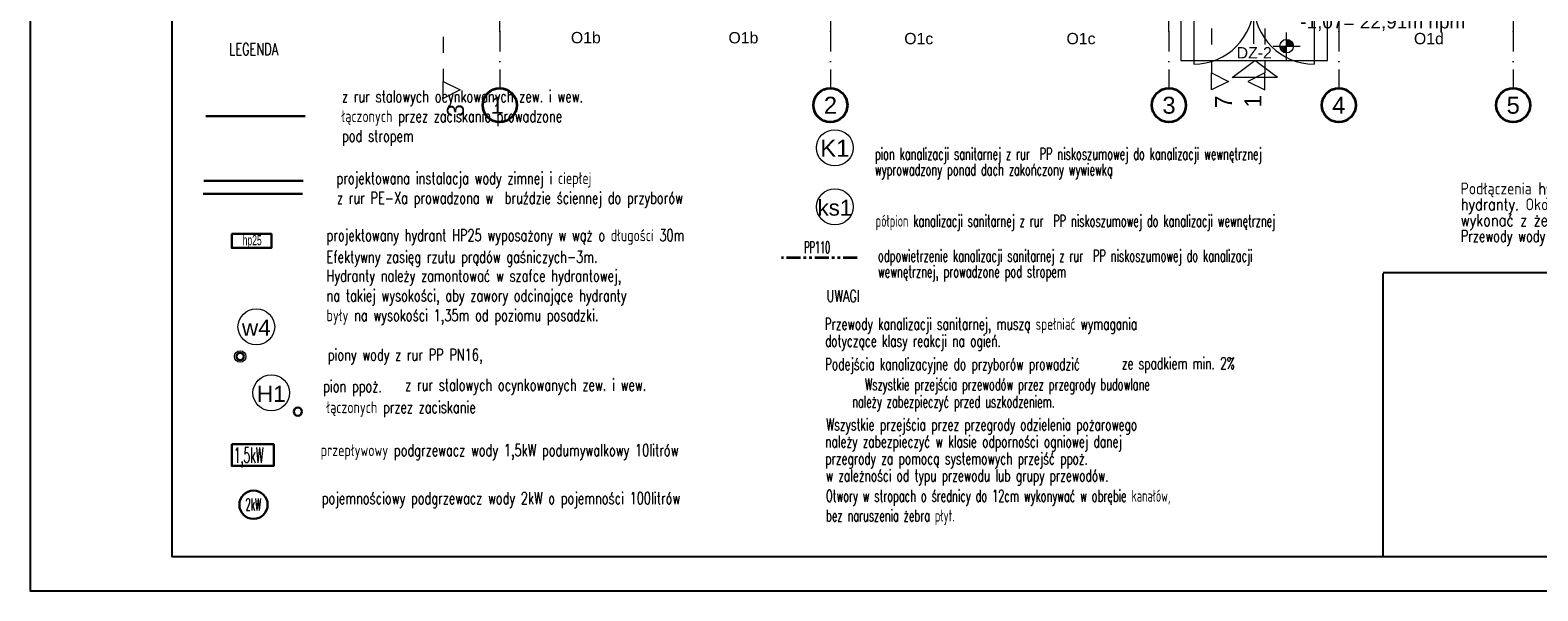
# Model space of a CAD drawing. Header units: millimetres. Extents: x -34676 to 172266, y 39940 to 476087.
# Tile 43 of 256: x 14725 to 41355, y 265882 to 275791. Entities that reach past the tile are written whole.
import ezdxf
from ezdxf.lldxf.tags import DXFTag

# ---------------------------------------------------------------- set-up
doc = ezdxf.new("R2010")
doc.units = ezdxf.units.MM
doc.header["$MEASUREMENT"] = 0
for name, pattern in [('Kropki i Kreski', [6.702778, 3.527778, -1.763889, 0, -1.411111]), ('PHANTOM4', [0.625, 0.3125, -0.0625, 0.0625, -0.0625, 0.0625, -0.0625]), ('Przerywana', [5.644444, 2.822222, -2.822222])]:
    doc.linetypes.add(name, pattern=pattern)
doc.layers.add('#ks', color=34, linetype='Continuous', lineweight=30)
doc.layers.add('#ppoż hydranty', color=1, linetype='Continuous', lineweight=30)
for name, color, linetype in [('#opisy', 7, 'Continuous'), ('#p.po¿', 150, 'W-HYDRANTY'), ('#podkład', 252, 'Continuous'), ('0_Nr_pióra__1', 7, 'Continuous'), ('_TABELA', 7, 'Continuous'), ('Drzwi Archicad', 7, 'Continuous'), ('IS_Text_Armatury_Wodociag', 7, 'Continuous'), ('IS_Text_Pion_Wodociag', 7, 'Continuous'), ('IS_Zasilanie', 1, 'SOLID'), ('Konstrukcja - Siatka mod', 7, 'Continuous'), ('Konstrukcja - Stropy', 7, 'Continuous'), ('Wnętrze - Umeblowanie', 7, 'Continuous'), ('Wymiarowanie - Poziomy', 7, 'Continuous'), ('Znaczniki - Przekroje', 7, 'Continuous'), ('Znaczniki drzwi Archicada', 7, 'Continuous'), ('Znaczniki okien Archicada', 7, 'Continuous')]:
    doc.layers.add(name, color=color, linetype=linetype)
for name, color, linetype, true_color in [('IS_Ciepła_woda', 1, 'DASHDOT', 0xff0000), ('IS_Opisy_działek_Wodociag', 7, 'SOLID', 0x000000), ('IS_Zimna_woda', 5, 'SOLID', 0x0000ff)]:
    doc.layers.add(name, color=color, linetype=linetype, true_color=true_color)
doc.styles.add('ISO', font='isocp.shx', dxfattribs={"height": 10})
doc.styles.add('MtXpl_Arial', font='arial.ttf', dxfattribs={"height": 0.2})
doc.styles.add('ROMANS', font='romans', dxfattribs={"width": 0.6})
doc.styles.get("Standard").update_dxf_attribs({"font": 'arial.ttf'})
doc.styles.add('STYL_AUTOMATYCZNY_1', font='arial.ttf')
doc.styles.add('STYL_AUTOMATYCZNY_4', font='arial.ttf')
doc.styles.add('STYL_AUTOMATYCZNY_6', font='txt')
tags = doc.linetypes.add('DASHDOT', pattern=[20, 10, -5, 0, -5]).pattern_tags.tags
tags[10:11] = [DXFTag(74, 4), DXFTag(75, 0), DXFTag(340, '0'), DXFTag(46, 0.0), DXFTag(50, 0.0), DXFTag(44, 0.0), DXFTag(45, 0.0)]
tags[8:9] = [DXFTag(74, 4), DXFTag(75, 0), DXFTag(340, '0'), DXFTag(46, 0.0), DXFTag(50, 0.0), DXFTag(44, 0.0), DXFTag(45, 0.0)]
tags[6:7] = [DXFTag(74, 4), DXFTag(75, 0), DXFTag(340, '0'), DXFTag(46, 0.0), DXFTag(50, 0.0), DXFTag(44, 0.0), DXFTag(45, 0.0)]
tags[4:5] = [DXFTag(74, 4), DXFTag(75, 0), DXFTag(340, '0'), DXFTag(46, 0.0), DXFTag(50, 0.0), DXFTag(44, 0.0), DXFTag(45, 0.0)]
tags = doc.linetypes.add('SOLID', pattern=[10, 10, 0]).pattern_tags.tags
tags[6:7] = [DXFTag(74, 4), DXFTag(75, 0), DXFTag(340, '0'), DXFTag(46, 0.0), DXFTag(50, 0.0), DXFTag(44, 0.0), DXFTag(45, 0.0)]
tags[4:5] = [DXFTag(74, 4), DXFTag(75, 0), DXFTag(340, '0'), DXFTag(46, 0.0), DXFTag(50, 0.0), DXFTag(44, 0.0), DXFTag(45, 0.0)]
doc.linetypes.add('W-HYDRANTY', pattern='A,3,-0.5,["hyd",ISO,S=0.04,R=0,X=-0.45,Y=-0.125],-0.5', length=4)

# ---------------------------------------------------------------- blocks, each defined once
blk = doc.blocks.new('UHYGFFFF')
at = {"layer": 'Wymiarowanie - Poziomy', "linetype": 'Continuous', "lineweight": 13}
for points in [[(36527, 381648), (36407, 381648), (36416, 381602), (36442, 381564), (36481, 381538), (36527, 381528)], [(36527, 381648), (36647, 381648), (36638, 381694), (36612, 381733), (36573, 381759), (36527, 381768)]]:
    blk.add_hatch(color=252, dxfattribs=at).paths.add_polyline_path(points)
at = {"layer": 'Drzwi Archicad', "color": 252, "linetype": 'Continuous', "lineweight": 13, "ltscale": 100}
for p, q in [((34887, 382393), (34887, 381331)), ((37011, 382393), (37011, 381331))]:
    blk.add_line(p, q, dxfattribs=at)
for centre, start, end in [((34887, 382393), 270, 0), ((37011, 382393), 180, 270)]:
    blk.add_arc(centre, 1062, start, end, dxfattribs=at)
at = {"layer": 'Konstrukcja - Siatka mod', "color": 252, "linetype": 'Kropki i Kreski', "lineweight": 13, "ltscale": 100}
for p, q in [((22628, 381904), (22628, 398869)), ((28468, 398869), (28468, 381904)), ((34448, 381904), (34448, 398869)), ((37448, 398873), (37448, 381904)), ((40528, 398869), (40528, 381904)), ((22628, 381904), (22628, 380904)), ((28468, 381904), (28468, 380904)), ((34448, 381904), (34448, 380904)), ((37448, 381904), (37448, 380904)), ((40528, 381904), (40528, 380904))]:
    blk.add_line(p, q, dxfattribs=at)
at = {"layer": 'Konstrukcja - Siatka mod', "color": 252, "linetype": 'Continuous', "lineweight": 35, "ltscale": 100}
for centre in [(22628, 380604), (28468, 380604), (34448, 380604), (37448, 380604), (40528, 380604)]:
    blk.add_circle(centre, 300, dxfattribs=at)
at = {"layer": 'Konstrukcja - Siatka mod', "color": 252, "linetype": 'Kropki i Kreski', "lineweight": 13, "ltscale": 100}
for p in [(22628, 381904), (22628, 381904), (28468, 381904), (28468, 381904), (34448, 381904), (34448, 381904), (37448, 381904), (37448, 381904), (40528, 381904), (40528, 381904)]:
    blk.add_point(p, dxfattribs=at)
at = {"layer": 'Konstrukcja - Stropy', "color": 252, "linetype": 'Continuous', "lineweight": 13, "ltscale": 100, "flags": 128}
blk.add_lwpolyline([(34659, 382393), (34659, 381393), (37248, 381393), (37248, 382393)], close=True, dxfattribs=at)
at = {"layer": 'Wnętrze - Umeblowanie', "color": 252, "linetype": 'Continuous', "lineweight": 13, "ltscale": 100}
for p, q in [((35568, 381092), (35968, 381392)), ((36368, 381092), (35968, 381392)), ((36368, 381092), (35568, 381092))]:
    blk.add_line(p, q, dxfattribs=at)
at = {"layer": 'Wymiarowanie - Poziomy', "color": 252, "linetype": 'Continuous', "lineweight": 13, "ltscale": 100}
for p, q in [((36527, 381408), (36527, 381888)), ((36287, 381648), (36767, 381648))]:
    blk.add_line(p, q, dxfattribs=at)
blk.add_circle((36527, 381648), 120, dxfattribs=at)
at = {"layer": 'Znaczniki - Przekroje', "color": 252, "linetype": 'Przerywana', "lineweight": 13, "ltscale": 100}
for p, q in [((35202, 382526), (35202, 381176)), ((36143, 382526), (36143, 381176)), ((21629, 382375), (21629, 381025))]:
    blk.add_line(p, q, dxfattribs=at)
at = {"layer": 'Znaczniki - Przekroje', "color": 252, "linetype": 'Continuous', "lineweight": 13, "ltscale": 100}
for p, q in [((21629, 380725), (21629, 381025)), ((21629, 381025), (21929, 380875)), ((21929, 380875), (21629, 380725))]:
    blk.add_line(p, q, dxfattribs=at)
at = {"layer": 'Znaczniki - Przekroje', "color": 252, "linetype": 'Continuous', "lineweight": 13, "ltscale": 100, "flags": 128}
for points in [[(35202, 380876), (35202, 381176), (35502, 381026)], [(36143, 380876), (36143, 381176), (35843, 381026)]]:
    blk.add_lwpolyline(points, close=True, dxfattribs=at)
at = {"layer": 'Znaczniki drzwi Archicada', "color": 252, "linetype": 'Continuous', "lineweight": 13, "ltscale": 100}
blk.add_line((35949, 381689), (35949, 383533), dxfattribs=at)
at = {"layer": 'Konstrukcja - Siatka mod', "color": 252, "linetype": 'Continuous', "lineweight": 13, "style": 'MtXpl_Arial'}
blk.add_text('1', height=300, dxfattribs=at).set_placement((22468, 380453))
at = {"layer": 'Konstrukcja - Siatka mod', "color": 252, "linetype": 'Continuous', "lineweight": 13, "char_height": 300, "attachment_point": 1, "style": 'STYL_AUTOMATYCZNY_1'}
for s, insert in [('\\A1;{\\pql;\\pt0;\\fArial|b0|i0|c238|p0;\\W1.000000;2}', (28353, 380754)), ('\\A1;{\\pql;\\pt0;\\fArial|b0|i0|c238|p0;\\W1.000000;3}', (34333, 380754)), ('\\A1;{\\pql;\\pt0;\\fArial|b0|i0|c238|p0;\\W1.000000;4}', (37333, 380754)), ('\\A1;{\\pql;\\pt0;\\fArial|b0|i0|c238|p0;\\W1.000000;5}', (40413, 380754))]:
    blk.add_mtext(s, dxfattribs=dict(at, insert=insert))
at = {"layer": 'Wymiarowanie - Poziomy', "color": 252, "linetype": 'Continuous', "lineweight": 13, "insert": (36767, 381888), "char_height": 240, "width": 2863.46, "attachment_point": 7, "style": 'STYL_AUTOMATYCZNY_4'}
blk.add_mtext('\\A1;{\\pql;\\fArial|b0|i0|c238|p0;\\W1.000000;-1,07= 22,91m npm}', dxfattribs=at)
at = {"layer": 'Znaczniki - Przekroje', "color": 252, "linetype": 'Continuous', "lineweight": 13, "style": 'STYL_AUTOMATYCZNY_6'}
blk.add_text('3', height=300, rotation=90, dxfattribs=at).set_placement((21995, 380399))
at = {"layer": 'Znaczniki - Przekroje', "color": 252, "linetype": 'Continuous', "lineweight": 13, "char_height": 300, "rotation": 90, "style": 'STYL_AUTOMATYCZNY_6'}
for s, insert, attachment_point in [('\\A1;{\\pql;\\pt0;\\fGeneva CE|b0|i0|c0|p0;\\W1.000000;7}', (35562, 380550), 7), ('\\A1;{\\pqr;\\pt0;\\fGeneva CE|b0|i0|c0|p0;\\W1.000000;1}', (36083, 380786), 9)]:
    blk.add_mtext(s, dxfattribs=dict(at, insert=insert, attachment_point=attachment_point))
at = {"layer": 'Znaczniki drzwi Archicada', "color": 252, "linetype": 'Continuous', "lineweight": 35, "insert": (35645, 381431), "char_height": 200, "attachment_point": 7, "style": 'STYL_AUTOMATYCZNY_1'}
blk.add_mtext('\\A1;{\\pql;\\pt0;\\fArial|b0|i0|c238|p0;\\W1.000000;DZ-2\\fArial|b0|i0|c238|p0;\\W1.000000;\\fArial|b0|i0|c238|p0;\\W1.000000;\\fArial|b0|i0|c238|p0;\\W1.000000;}', dxfattribs=at)
at = {"layer": 'Znaczniki okien Archicada', "color": 252, "linetype": 'Continuous', "lineweight": 15, "style": 'MtXpl_Arial'}
blk.add_text('O1b', height=200, dxfattribs=at).set_placement((23885, 381699))
at = {"layer": 'Znaczniki okien Archicada', "color": 252, "linetype": 'Continuous', "lineweight": 15, "char_height": 200, "attachment_point": 7, "style": 'STYL_AUTOMATYCZNY_1'}
for s, insert in [('\\A1;{\\pql;\\pt0;\\fArial|b0|i0|c238|p0;\\W1.000000;O1b\\fArial|b0|i0|c238|p0;\\W1.000000;\\fArial|b0|i0|c238|p0;\\W1.000000;\\fArial|b0|i0|c238|p0;\\W1.000000;}', (26668, 381694)), ('\\A1;{\\pql;\\pt0;\\fArial|b0|i0|c238|p0;\\W1.000000;O1c\\fArial|b0|i0|c238|p0;\\W1.000000;\\fArial|b0|i0|c238|p0;\\W1.000000;\\fArial|b0|i0|c238|p0;\\W1.000000;}', (29774, 381679)), ('\\A1;{\\pql;\\pt0;\\fArial|b0|i0|c238|p0;\\W1.000000;O1c\\fArial|b0|i0|c238|p0;\\W1.000000;\\fArial|b0|i0|c238|p0;\\W1.000000;\\fArial|b0|i0|c238|p0;\\W1.000000;}', (32639, 381679)), ('\\A1;{\\pql;\\pt0;\\fArial|b0|i0|c238|p0;\\W1.000000;O1d\\fArial|b0|i0|c238|p0;\\W1.000000;\\fArial|b0|i0|c238|p0;\\W1.000000;\\fArial|b0|i0|c238|p0;\\W1.000000;}', (38776, 381679))]:
    blk.add_mtext(s, dxfattribs=dict(at, insert=insert))

msp = doc.modelspace()

# ---------------------------------------------------------------- linework, layer by layer
at = {"layer": '#ks', "color": 44, "linetype": 'PHANTOM4', "lineweight": 35, "ltscale": 800}
msp.add_line((29334, 271770), (27995, 271770), dxfattribs=at)
at = {"layer": '#ks', "color": 202, "lineweight": 30}
msp.add_lwpolyline([(18286, 268474), (19028, 268474), (19028, 268090), (18286, 268090)], close=True, dxfattribs=at)
msp.add_circle((18670, 267404), 250, dxfattribs=at)
at = {"layer": '#p.po¿', "lineweight": 30, "ltscale": 250}
msp.add_line((17826, 274272), (19580, 274272), dxfattribs=at)
at = {"layer": '#ppoż hydranty', "color": 150, "linetype": 'Continuous'}
msp.add_circle((19453, 269049), 72.8, dxfattribs=at)
at = {"layer": '0_Nr_pióra__1', "color": 7, "linetype": 'Continuous', "ltscale": 100}
for p, q in [((38625, 271508), (56125, 271508)), ((38625, 266492), (38625, 271493))]:
    msp.add_line(p, q, dxfattribs=at)
at = {"layer": '_TABELA', "color": 7}
msp.add_lwpolyline([(14725, 295582), (56725, 295582), (14725, 295582), (14725, 265882), (56725, 265882), (56725, 295582)], dxfattribs=at)
msp.add_lwpolyline([(56125, 294972), (17225, 294972), (17225, 266492), (56125, 266492)], close=True, dxfattribs=at)
at = {"layer": 'IS_Ciepła_woda', "color": 1, "lineweight": 30, "ltscale": 20}
msp.add_line((17793, 273126), (19547, 273126), dxfattribs=at)
at = {"layer": 'IS_Text_Pion_Wodociag', "color": 7, "linetype": 'SOLID', "lineweight": 18, "ltscale": 10}
for centre in [(28938, 273713), (28939, 272667), (18720, 270549), (18984, 269381)]:
    msp.add_ellipse(centre, major_axis=(324, 0), ratio=0.983333, dxfattribs=at)
at = {"layer": 'IS_Zasilanie', "color": 1, "lineweight": 30}
msp.add_lwpolyline([(18287, 272191), (18987, 272191), (18987, 271941), (18287, 271941)], close=True, dxfattribs=at)
at = {"layer": 'IS_Zimna_woda', "color": 4, "lineweight": 30, "ltscale": 10}
msp.add_line((17781, 272898), (19535, 272898), dxfattribs=at)
at = {"layer": 'IS_Zimna_woda', "color": 4, "lineweight": 0, "ltscale": 10}
msp.add_circle((18435, 270024), 100, dxfattribs=at)
at = {"layer": 'IS_Zimna_woda', "color": 4, "lineweight": 30, "ltscale": 10}
msp.add_circle((18435, 270024), 64, dxfattribs=at)

# ---------------------------------------------------------------- block references
at = {"layer": '#podkład'}
msp.add_blockref('UHYGFFFF', (391, -106140), dxfattribs=at)

# ---------------------------------------------------------------- texts
at = {"layer": '#ks', "color": 202, "lineweight": 30, "style": 'ROMANS', "width": 0.5}
for s, height, p in [('1,5kW', 268.8, (18323, 268145)), ('2kW', 210, (18530, 267305))]:
    msp.add_text(s, height=height, dxfattribs=at).set_placement(p)
at = {"layer": '#opisy', "color": 7, "lineweight": 5, "style": 'ROMANS', "width": 0.7}
for s, p in [('LEGENDA', (18241, 275349)), ('z rur stalowych ocynkowanych zew. i wew.', (20233, 274516)), ('łączonych przez zaciskanie prowadzone', (20225, 274166)), ('pod stropem', (20233, 273816)), ('projektowana instalacja wody zimnej i ciepłej', (20136, 273071)), ('z rur PE-Xa prowadzona w  bruździe ściennej do przyborów ', (20144, 272721)), ('projektowany hydrant HP25 wyposażony w wąż o długości 30m', (19960, 272061)), ('Efektywny zasięg rzutu prądów gaśniczych-3m.', (19960, 271681)), ('Hydranty należy zamontować w szafce hydrantowej,', (19960, 271347)), ('na takiej wysokości, aby zawory odcinające hydranty', (19960, 270997)), ('były na wysokości 1,35m od poziomu posadzki.', (19960, 270647)), ('piony wody z rur PP PN16,  ', (19981, 269950)), ('pion ppoż.', (19899, 269393)), ('z rur stalowych ocynkowanych zew. i wew.', (21349, 269418)), ('łączonych przez zaciskanie ', (19959, 269022)), ('przepływowy podgrzewacz wody 1,5kW podumywalkowy 10litrów', (19856, 268263)), ('pojemnościowy podgrzewacz wody 2kW o pojemności 100litrów', (19876, 267414))]:
    msp.add_text(s, height=210, dxfattribs=at).set_placement(p)
at = {"layer": 'IS_Opisy_działek_Wodociag', "color": 7, "lineweight": 13, "ltscale": 10, "style": 'ROMANS', "width": 0.5}
msp.add_text('PP110', height=210, dxfattribs=at).set_placement((28397, 271847))
at = {"layer": 'IS_Text_Armatury_Wodociag', "color": 7, "linetype": 'SOLID', "lineweight": 5, "ltscale": 10, "style": 'ROMANS'}
for s, width, p in [('UWAGI', 0.7, (28792, 270988)), ('Przewody kanalizacji sanitarnej, muszą spełniać wymagania', 0.65, (28759, 270494)), ('dotyczące klasy reakcji na ogień.', 0.65, (28765, 270194)), ('Podejścia kanalizacyjne do przyborów prowadzić', 0.65, (28765, 269785)), ('ze spadkiem min. 2%%% ', 0.65, (34006, 269798)), ('Wszystkie przejścia przez przegrody odzielenia pożarowego', 0.65, (28786, 268715)), ('należy zabezpieczyć w klasie odporności ogniowej danej', 0.65, (28769, 268415)), ('przegrody za pomocą systemowych przejść ppoż. ', 0.65, (28769, 268115)), ('w zależności od typu przewodu lub grupy przewodów.', 0.65, (28778, 267815))]:
    msp.add_text(s, height=210, dxfattribs=dict(at, width=width)).set_placement(p)
at = {"layer": 'IS_Text_Armatury_Wodociag', "color": 7, "linetype": 'SOLID', "lineweight": 5, "ltscale": 10, "char_height": 210, "attachment_point": 9, "line_spacing_factor": 0.8, "style": 'ROMANS'}
for s, insert, width in [('\\pxql;pion kanalizacji sanitarnej z rur  PP niskoszumowej do kanalizacji wewnętrznej wyprowadzony ponad dach zakończony wywiewką ', (37608, 273151), 7963.12), ('\\pxql;\\Fromans|c238;\\W0.8;Podłączenia hydrantów należy dopasować do wymagań danej firmy zakupującej hydranty. Około 1m przed budynkiem przyłącze wody do budynku należy wykonać z żeliwa.\\P\\Fromans.shx|c238;\\W0.70000;Przewody wody zimnej z rur stalowych ocynkowanych do wody pitnej z atestem PZH.', (50114, 271978), 10120.88), ('\\pxql;półpion kanalizacji sanitarnej z rur  PP niskoszumowej do kanalizacji wewnętrznej ', (37622, 272246), 7963.12), ('\\pxql;odpowietrzenie kanalizacji sanitarnej z rur  PP niskoszumowej do kanalizacji wewnętrznej, prowadzone pod stropem ', (37664, 271349), 7963.12), ('\\W0.6;Wszystkie przejścia przewodów przez przegrody budowlane ', (34502, 269356), 7312.92), ('\\W0.6;należy zabezpieczyć przed uszkodzeniem.', (32824, 269051), 7312.92)]:
    msp.add_mtext(s, dxfattribs=dict(at, insert=insert, width=width))
at = {"layer": 'IS_Text_Armatury_Wodociag', "color": 7, "linetype": 'SOLID', "lineweight": 5, "ltscale": 10, "insert": (28783, 267355), "char_height": 210, "width": 8864.15, "attachment_point": 4, "style": 'ROMANS'}
msp.add_mtext('\\pxql;Otwory w stropach o średnicy do 12cm wykonywać w obrębie kanałów, \\Pbez naruszenia żebra płyt. ', dxfattribs=at)
at = {"layer": 'IS_Text_Pion_Wodociag', "color": 7, "linetype": 'SOLID', "lineweight": 18, "ltscale": 10, "attachment_point": 8}
for s, insert, char_height in [('K1', (28938, 273554), 300), ('ks1', (28939, 272509), 280), ('\\fArial|b0|i0;w4', (18720, 270391), 285.12), ('\\fArial|b0|i0;H1', (18984, 269222), 285.12)]:
    msp.add_mtext(s, dxfattribs=dict(at, insert=insert, char_height=char_height))
at = {"layer": 'IS_Zasilanie', "color": 1, "lineweight": 30, "insert": (18647, 271935), "char_height": 180, "attachment_point": 8, "line_spacing_factor": 0.6, "style": 'ROMANS'}
msp.add_mtext('{\\fArial|b0|i0|c238|p34;hp25}', dxfattribs=at)

doc.saveas('drawing.dxf')
